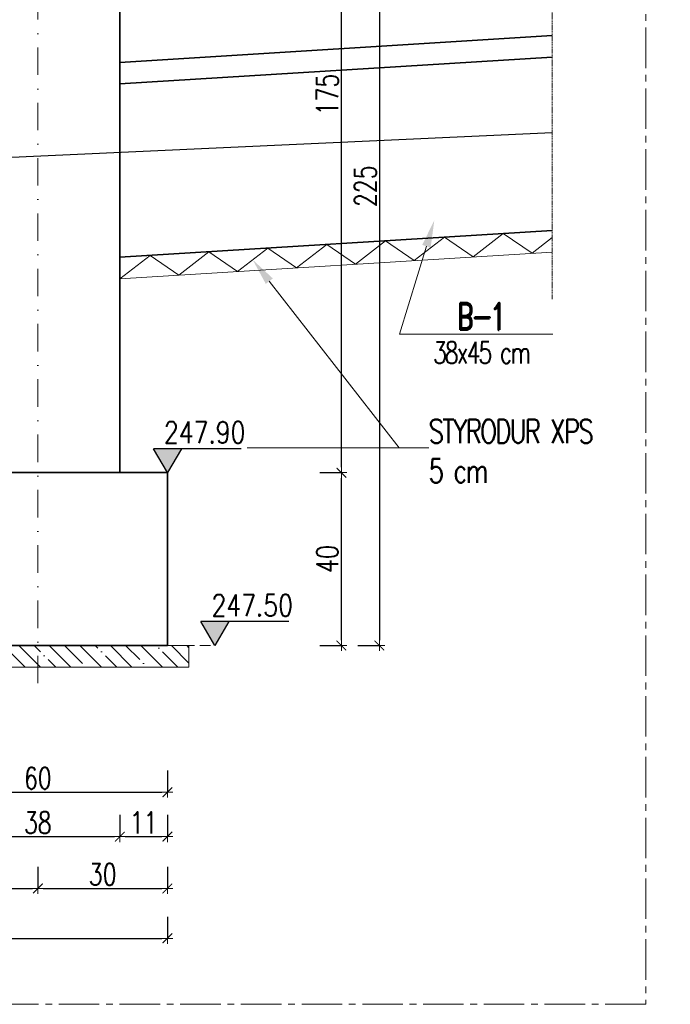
# Model space of a CAD drawing. Header units: millimetres. Extents: x -8 to 14965326, y -810 to 11054951.
# Tile 58 of 72: x 7508011 to 7508162, y 5558151 to 5558379. Entities that reach past the tile are written whole.
import ezdxf
from ezdxf import colors
from ezdxf.entities.mleader import LeaderData, LeaderLine
from ezdxf.enums import TextEntityAlignment as Align
from ezdxf.math import Vec2, Vec3

# ---------------------------------------------------------------- set-up
doc = ezdxf.new("R2010")
doc.units = ezdxf.units.MM
doc.header["$LTSCALE"] = 0.5
doc.header["$MEASUREMENT"] = 0
for name, pattern in [('CENTER2', [1.125, 0.75, -0.125, 0.125, -0.125]), ('HIDDEN', [9.524999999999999, 6.35, -3.175]), ('KRESKAKROPKA', [25.4, 12.7, -6.35, 0, -6.35]), ('KRESKOWA', [0.75, 0.5, -0.25])]:
    doc.linetypes.add(name, pattern=pattern)
doc.layers.get('0').update_dxf_attribs({"linetype": 'CONTINUOUS', "lineweight": 13})
doc.layers.get('Defpoints').update_dxf_attribs({"linetype": 'CONTINUOUS'})
for name, color, linetype, lineweight in [('A_05-widok proj', 250, 'CONTINUOUS', 18), ('K_Belki - przekrój', 80, 'CONTINUOUS', 35), ('K_Belki - widok', 3, 'CONTINUOUS', 15), ('K_Cienkie przerywane', 252, 'KRESKOWA', 9), ('K_Fundamenty - przekrój', 40, 'CONTINUOUS', 35), ('K_Kreskowanie', 253, 'CONTINUOUS', 5), ('K_Opis', 7, 'CONTINUOUS', 9), ('K_Osie - przerywana', 8, 'KRESKAKROPKA', 9), ('K_Schody - widok', 60, 'CONTINUOUS', 15), ('K_Ściany - przekrój', 7, 'CONTINUOUS', 35), ('tkd_obszary_wykazu', 14, 'CENTER2', 9), ('tkd_otwory', 1, 'CONTINUOUS', 9), ('tkd_otwory_obrys', 1, 'CONTINUOUS', 20), ('tkd_urwania', 252, 'KRESKOWA', 9), ('tkd_wym', 1, 'CONTINUOUS', 5)]:
    doc.layers.add(name, color=color, linetype=linetype, lineweight=lineweight)
doc.layers.add('tkd_koty', color=1, linetype='CONTINUOUS')
doc.styles.add('___K_OPIS_ROMAND', font='romand.shx', dxfattribs={"width": 0.75})
doc.styles.add('___K_OPIS_SIMPLEX', font='simplex.shx', dxfattribs={"width": 0.75})
doc.styles.add('NEW', font='swiss.ttf', dxfattribs={"height": 0.3})
doc.styles.add('TKD_1TXT', font='simplex.shx', dxfattribs={"width": 0.75, "height": 0.25})
doc.styles.add('TKD_2TXT', font='romand.shx', dxfattribs={"width": 0.75, "height": 0.25})
doc.styles.add('tkd_txt0', font='simplex.shx', dxfattribs={"width": 0.75})
doc.styles.add('TXT25', font='simplex.shx', dxfattribs={"width": 0.8})
doc.dimstyles.new('tkd_1-25cm[cm]', dxfattribs={"dimtxt": 5, "dimasz": 1.25, "dimexe": 0, "dimexo": 5, "dimgap": 0.75, "dimtad": 1, "dimdec": 1, "dimrnd": 0.5, "dimdsep": 46, "dimtxsty": 'tkd_txt0', "dimblk": 'tkd_dim_arrow', "dimcen": 0, "dimclrd": 1, "dimclrt": 7, "dimadec": 0, "dimazin": 0, "dimtfac": 1.666666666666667, "dimtdec": 1, "dimtix": 1, "dimtmove": 1, "dimatfit": 3, "dimldrblk": 'K2', "dimfxl": 5, "dimfxlon": 1, "dimtvp": 0.02, "dimtolj": 1, "dimtzin": 0, "dimarcsym": 0})

# ---------------------------------------------------------------- blocks, each defined once
blk = doc.blocks.new('tkd_kota1')
at = {"layer": 'K_Kreskowanie'}
blk.add_hatch(color=256, dxfattribs=at).paths.add_polyline_path([(0, 0), (0.1298109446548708, 0.2210646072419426), (-0.1298109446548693, 0.2210646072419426)])
for p, q in [((0.6835649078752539, 0.2210646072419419), (-0.1298109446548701, 0.2210646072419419)), ((0, 0), (-0.1298109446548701, 0.2210646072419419)), ((0.1298109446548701, 0.2210646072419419), (0, 0))]:
    blk.add_line(p, q)
at = {"color": 7, "style": 'TXT25', "width": 0.8000000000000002}
blk.add_attdef('%%P10.00', text='', height=0.2, dxfattribs=at).set_placement((0.3455133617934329, 0.3722424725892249), align=Align.MIDDLE_CENTER)
blk = doc.blocks.new('tkd_dim_arrow')
for p, q in [((-1, 0), (1, 0)), ((0, -1), (0, 1))]:
    blk.add_line(p, q)
at = {"const_width": 0.2}
blk.add_lwpolyline([(-0.8954183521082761, -0.8954183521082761), (0.8954183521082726, 0.8954183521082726)], dxfattribs=at)
blk = doc.blocks.new('*D589')
at = {"layer": 'Defpoints', "color": 0, "transparency": 16777216}
for p in [(7507985.04336484, 5558233.761857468), (7508045.04336484, 5558233.761857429), (7508045.04336484, 5558199.804681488)]:
    blk.add_point(p, dxfattribs=at)
at = {"layer": 'tkd_wym', "color": 0, "lineweight": -2, "transparency": 16777216}
for p, q in [((7507985.04336484, 5558204.804681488), (7507985.04336484, 5558199.804681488)), ((7508045.04336484, 5558204.804681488), (7508045.04336484, 5558199.804681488))]:
    blk.add_line(p, q, dxfattribs=at)
at = {"layer": 'tkd_wym', "color": 1, "lineweight": -2, "transparency": 16777216}
blk.add_line((7507986.29336484, 5558199.804681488), (7508043.79336484, 5558199.804681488), dxfattribs=at)
at = {"layer": 'tkd_wym', "color": 1, "lineweight": -2, "transparency": 16777216, "xscale": 1.25, "yscale": 1.25, "zscale": 1.25, "rotation": 180}
blk.add_blockref('tkd_dim_arrow', (7507985.04336484, 5558199.804681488), dxfattribs=at)
at = {"layer": 'tkd_wym', "color": 1, "lineweight": -2, "transparency": 16777216, "xscale": 1.25, "yscale": 1.25, "zscale": 1.25}
blk.add_blockref('tkd_dim_arrow', (7508045.04336484, 5558199.804681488), dxfattribs=at)
at = {"layer": 'tkd_wym', "color": 7, "transparency": 16777216, "insert": (7508015.04336484, 5558203.054681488), "char_height": 5, "attachment_point": 5, "style": 'tkd_txt0'}
blk.add_mtext('\\A1;60', dxfattribs=at)
blk = doc.blocks.new('tkd_opis_słupa')
at = {"color": 2, "style": 'TKD_2TXT', "width": 0.75}
blk.add_attdef('NAZWA', text='', height=0.3, dxfattribs=at).set_placement((0.01221959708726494, 0.09821999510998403), align=Align.CENTER)
at = {"color": 7, "style": 'TKD_1TXT', "width": 0.75, "flags": 1}
for tag in ['ZBROJENIE', 'UWAGI1', 'UWAGI2', 'BETON', 'RZEDNE']:
    blk.add_attdef(tag, text='', height=0.25, dxfattribs=at).set_placement((0.01221959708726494, -0.3452324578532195), align=Align.CENTER)
at = {"color": 7, "style": 'TKD_1TXT', "width": 0.75}
blk.add_attdef('50X50', text='', height=0.25, dxfattribs=at).set_placement((0.01221959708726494, -0.3452324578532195), align=Align.CENTER)
blk = doc.blocks.new('K2')
at = {"layer": 'K_Kreskowanie'}
h = blk.add_hatch(color=256, dxfattribs=at)
h.paths.add_polyline_path([(-290.000000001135, 547.9999999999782), (-20.00009999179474, 547.9999999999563), (-20.00009999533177, 312.041697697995), (-19.99957367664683, 312.041697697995), (-20.00009999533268, 312.0414709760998), (-20.00009999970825, 19.99999999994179), (-290.0000000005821, 20.0001733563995), (-290.0000000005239, 40.00017335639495), (-310.000000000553, 40.00017335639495), (-310.000000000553, 20.00018619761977), (-310.000000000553, -1.82165349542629e-05), (0, 0), (8.497408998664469e-09, 567.9999999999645), (-310.0000000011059, 567.9999999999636), (-529.0000000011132, 568.0004263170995), (-529.0000000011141, 463.0000000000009), (-492.9999496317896, 463), (-492.9999496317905, 350.5000015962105), (-492.9999496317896, 350.4999998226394), (-513.0000000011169, 350.4999998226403), (-513.0000000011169, 350.5000015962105), (-529.0000000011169, 350.5000015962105), (-529.0000000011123, 330.5000015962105), (-492.9999496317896, 330.5000015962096), (-492.9999496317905, 218.000003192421), (-492.9999496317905, 218.0000014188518), (-513.0000000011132, 218.0000014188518), (-529.0000017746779, 218.0000000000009), (-529.0000000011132, 198), (-492.9999536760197, 198.0000031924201), (-492.9999536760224, 198.0000310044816), (-474.9999678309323, 198), (-466.7000000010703, 198), (-466.7000000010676, 218), (-474.9999696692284, 218), (-475.0000000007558, 217.9999999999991), (-475.0000000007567, 462.9999999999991), (-310.0000000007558, 462.9999999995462), (-310.0000000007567, 218), (-348.7000000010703, 218), (-348.7000000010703, 198.0000000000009), (-310.0000000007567, 198.0000000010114), (-310.0000000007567, 154.000173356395), (-290.0000000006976, 154.0001733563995)])
h.paths.add_polyline_path([(-509.0000059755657, 547.9999999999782), (-509.0000000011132, 483), (-310.0000000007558, 483), (-310.0000000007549, 547.9999999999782)], flags=16)
for points in [[(-513.0000000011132, 350.4999998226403), (-496.9999597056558, 354.5000098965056), (-492.9999496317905, 462.9999999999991), (-492.9999496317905, 350.4999998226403)], [(-475.0000000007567, 463), (-343.0000000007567, 430), (-310.0000000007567, 218), (-310.0000000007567, 463)], [(-513.0000000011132, 218.0000014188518), (-496.9999597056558, 222.0000114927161), (-492.9999496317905, 330.5000015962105), (-492.9999496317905, 218.0000014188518)]]:
    blk.add_hatch(color=256, dxfattribs=at).paths.add_polyline_path(points)
at = {"layer": 'K_Belki - widok'}
for p, q in [((-529.0000000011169, 350.50000159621), (-529.0000000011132, 462.9999999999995)), ((-513.0000000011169, 350.5000015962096), (-513.0000000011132, 462.9999999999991)), ((-529.0000000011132, 218), (-529.0000000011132, 330.5000015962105)), ((-513.0000000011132, 218), (-513.0000000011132, 330.5000015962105)), ((-348.7000000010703, 198), (-466.7000000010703, 198.0000000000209))]:
    blk.add_line(p, q, dxfattribs=at)
for points in [[(-310.0000000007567, 154.0418710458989), (-310.0000000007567, 40.04187104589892)], [(-290.0000000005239, 40.04187104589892), (-290.0000000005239, 154.0418710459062)]]:
    blk.add_lwpolyline(points, dxfattribs=at)
at = {"layer": 'K_Opis', "linetype": 'Continuous'}
for points in [[(-529.0000000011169, 330.5000015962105), (-492.9999496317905, 330.5000015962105), (-492.9999496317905, 218.000003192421), (-529.0000017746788, 218), (-529.0000000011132, 198), (-492.9999496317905, 198.000003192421), (-492.9999536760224, 198.0000310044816), (-474.9999678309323, 198), (-474.9999678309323, 198), (-474.9999678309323, 198), (-474.9999678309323, 198), (-466.7000000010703, 198), (-466.7000000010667, 218), (-474.9999696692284, 218), (-474.9999921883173, 463), (-310.0000000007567, 462.9999999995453), (-310.0000000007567, 218), (-348.7000000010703, 218), (-348.7000000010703, 198), (-310.0000000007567, 198.0000000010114), (-310.0000000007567, 154.000173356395), (-290.0000000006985, 154.0001733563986), (-290.000000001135, 547.9999999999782), (-20.00009999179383, 547.9999999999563), (-20.00009999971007, 19.99999999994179), (-290.0000000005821, 20.00017335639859), (-290.0000000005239, 40.00017335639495), (-310.000000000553, 40.00017335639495), (-310.000000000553, 20.00018619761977), (-310.000000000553, 20.00018619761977), (-310.000000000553, -1.82165349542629e-05), (0, 0), (8.498318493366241e-09, 567.9999999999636), (-310.0000000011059, 567.9999999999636), (-529.0000000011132, 568.0004263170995), (-529.0000000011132, 463), (-492.9999496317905, 463), (-492.9999496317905, 350.5000015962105), (-529.0000000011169, 350.5000015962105), (-529.0000000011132, 330.5000015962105)], [(-310.0000000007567, 483), (-310.0000000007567, 547.9999999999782), (-509.0000059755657, 547.9999999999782), (-509.0000000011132, 483), (-310.0000000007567, 483)]]:
    blk.add_lwpolyline(points, dxfattribs=at)
at = {"layer": 'K_Opis', "linetype": 'HIDDEN'}
for points in [[(-529.0000000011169, 330.5000015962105), (-492.9999496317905, 330.5000015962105), (-492.9999496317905, 218.000003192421), (-529.0000017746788, 218), (-529.0000000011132, 198), (-492.9999496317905, 198.000003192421), (-492.9999536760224, 198.0000310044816), (-474.9999678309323, 198), (-474.9999678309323, 198), (-474.9999678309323, 198), (-474.9999678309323, 198), (-466.7000000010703, 198), (-466.7000000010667, 218), (-474.9999696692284, 218), (-474.9999921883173, 463), (-310.0000000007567, 462.9999999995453), (-310.0000000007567, 218), (-348.7000000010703, 218), (-348.7000000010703, 198), (-310.0000000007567, 198.0000000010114), (-310.0000000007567, 154.000173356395), (-290.0000000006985, 154.0001733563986), (-290.000000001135, 547.9999999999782), (-20.00009999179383, 547.9999999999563), (-20.00009999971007, 19.99999999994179), (-290.0000000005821, 20.00017335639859), (-290.0000000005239, 40.00017335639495), (-310.000000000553, 40.00017335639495), (-310.000000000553, 20.00018619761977), (-310.000000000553, 20.00018619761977), (-310.000000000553, -1.82165349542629e-05), (0, 0), (8.498318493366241e-09, 567.9999999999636), (-310.0000000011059, 567.9999999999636), (-529.0000000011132, 568.0004263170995), (-529.0000000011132, 463), (-492.9999496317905, 463), (-492.9999496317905, 350.5000015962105), (-529.0000000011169, 350.5000015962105), (-529.0000000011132, 330.5000015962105)], [(-310.0000000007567, 482.9999999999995), (-310.0000000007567, 547.9999999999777), (-509.0000059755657, 547.9999999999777), (-509.0000000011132, 482.9999999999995), (-310.0000000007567, 482.9999999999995)]]:
    blk.add_lwpolyline(points, dxfattribs=at)
at = {"layer": 'K_Schody - widok'}
for p, q in [((-19.9999999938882, 396.0416976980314), (-290.0000000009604, 396.0416976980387)), ((-224.0000000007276, 172.0416976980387), (-224.0000000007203, 396.0416976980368)), ((-163.0000000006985, 172.0416976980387), (-163.0000000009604, 396.0416976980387)), ((-146.9999999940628, 396.0416976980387), (-146.9999999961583, 257.333821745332)), ((-84.9995736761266, 284.0416976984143), (-84.9995736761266, 396.0416976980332)), ((-84.99957367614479, 396.0416976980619), (-69.66052350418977, 373.485873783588)), ((-158.0000000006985, 172.0416976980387), (-158.0000000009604, 391.0416976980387)), ((-151.9999999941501, 391.0416976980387), (-158.0000000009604, 391.0416976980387)), ((-151.9999999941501, 391.0416976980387), (-151.9999999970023, 200.041047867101)), ((-290.0000000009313, 368.0416976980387), (-163.0000000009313, 368.0416976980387)), ((-19.99999999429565, 368.0416976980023), (-146.9999999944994, 368.0416976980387)), ((-290.0000000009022, 340.0416976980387), (-163.0000000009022, 340.0416976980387)), ((-19.999999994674, 340.0416976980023), (-146.9999999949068, 340.0416976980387)), ((-290.0000000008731, 312.0416976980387), (-163.0000000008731, 312.0416976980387)), ((-19.99999999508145, 312.0415140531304), (-151.9999999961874, 255.1799755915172)), ((-19.99999999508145, 312.041697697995), (-146.9999999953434, 312.0416976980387)), ((-19.99999999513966, 306.5973379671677), (-151.9999999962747, 249.7357995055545)), ((-290.000000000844, 284.0416976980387), (-163.000000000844, 284.0416976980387)), ((-84.99957367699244, 284.0416976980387), (-146.9999999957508, 284.0416976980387)), ((-19.9999999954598, 284.0416976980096), (-72.36130776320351, 284.0416976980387)), ((-84.99957367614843, 278.5975216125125), (-84.99957367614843, 200.041047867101)), ((-84.99957367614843, 278.5975216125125), (-69.6605235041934, 256.0416976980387)), ((-84.99957367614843, 278.5975216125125), (-84.99957367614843, 200.041047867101)), ((-84.99957367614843, 278.5975216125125), (-69.6605235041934, 256.0416976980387)), ((-290.0000000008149, 256.0416976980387), (-163.0000000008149, 256.0416976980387)), ((-19.99999999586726, 256.0416976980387), (-137.361307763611, 256.0416976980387)), ((-146.9999999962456, 251.8896456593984), (-146.9999999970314, 200.041047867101)), ((-290.0000000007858, 228.0416976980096), (-163.0000000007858, 228.0416976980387)), ((-19.99999999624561, 228.0416976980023), (-146.9999999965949, 228.0416976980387)), ((-290.0000000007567, 200.0416976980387), (-163.0000000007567, 200.0416976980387)), ((-19.99999999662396, 200.0416976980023), (-146.9999999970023, 200.0416976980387)), ((-239.3390501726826, 194.5975216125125), (-224.0000000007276, 172.0416976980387)), ((-239.3390501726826, 194.5975216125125), (-224.0000000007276, 172.0416976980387)), ((-158.0000000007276, 172.0416976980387), (-290.0000000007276, 172.0416976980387))]:
    blk.add_line(p, q, dxfattribs=at)
blk.add_lwpolyline([(-151.9999999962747, 249.7357995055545), (-151.9999999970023, 200.041047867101), (-146.9999999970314, 200.041047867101)], dxfattribs=at)
at = {"layer": 'tkd_otwory'}
for points in [[(-513.0000000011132, 350.4999998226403), (-496.9999597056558, 354.5000098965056), (-492.9999496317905, 462.9999999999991), (-492.9999496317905, 350.4999998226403)], [(-475.0000000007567, 463), (-343.0000000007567, 430), (-310.0000000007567, 218), (-310.0000000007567, 463)], [(-513.0000000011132, 218.0000014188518), (-496.9999597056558, 222.0000114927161), (-492.9999496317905, 330.5000015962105), (-492.9999496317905, 218.0000014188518)]]:
    blk.add_lwpolyline(points, close=True, dxfattribs=at)
at = {"layer": 'tkd_otwory_obrys'}
for points in [[(-513.0000000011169, 350.5000015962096), (-513.0000000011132, 462.9999999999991), (-492.9999496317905, 463), (-492.9999496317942, 350.5000015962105)], [(-475.0000000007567, 463), (-310.0000000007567, 463), (-310.0000000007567, 218), (-475.0000000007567, 218)], [(-513.0000000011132, 218.0000014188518), (-492.9999496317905, 218.0000014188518), (-492.9999496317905, 330.5000015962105), (-513.0000000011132, 330.5000015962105)]]:
    blk.add_lwpolyline(points, close=True, dxfattribs=at)
at = {"layer": 'K_Opis'}
ref = blk.add_blockref('tkd_opis_słupa', (-157.1629009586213, 84.45006879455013), dxfattribs=dict(at, xscale=-100, yscale=100, zscale=100, rotation=180))
ref.add_attrib('NAZWA', 'K2', dxfattribs={"layer": '0', "color": 2, "height": 30, "style": 'TKD_2TXT', "width": 0.7499999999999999}).set_placement((-155.9409412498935, 44.62806928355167), align=Align.CENTER)
ref.add_attrib('50X50', 'kl. schodowa', dxfattribs={"layer": '0', "color": 7, "height": 25, "style": 'TKD_1TXT', "width": 0.75}).set_placement((-155.9409412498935, 93.97331457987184), align=Align.CENTER)
at = {"layer": 'K_Schody - widok', "style": 'NEW', "width": 0.7}
for s, p in [('8X17.0', (-229.0844075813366, 262.6150984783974, -2.452046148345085e-06)), ('28', (-202.9031064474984, 279.3671616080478, -2.452046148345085e-06)), ('8X17.0', (-90.0839812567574, 205.227187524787, -2.452046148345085e-06)), ('28', (-63.90268012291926, 221.9792506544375, -2.452046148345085e-06))]:
    blk.add_text(s, height=16.8216827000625, rotation=90, dxfattribs=at).set_placement(p)
blk = doc.blocks.new('*D595')
at = {"layer": 'Defpoints', "color": 0, "transparency": 16777216}
for p in [(7507996.04336528, 5558273.76185745), (7508034.043365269, 5558273.761857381), (7508034.043365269, 5558189.539878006)]:
    blk.add_point(p, dxfattribs=at)
at = {"layer": 'tkd_wym', "color": 0, "lineweight": -2, "transparency": 16777216}
for p, q in [((7507996.04336528, 5558194.539878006), (7507996.04336528, 5558189.539878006)), ((7508034.043365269, 5558194.539878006), (7508034.043365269, 5558189.539878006))]:
    blk.add_line(p, q, dxfattribs=at)
at = {"layer": 'tkd_wym', "color": 1, "lineweight": -2, "transparency": 16777216}
blk.add_line((7507997.29336528, 5558189.539878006), (7508032.793365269, 5558189.539878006), dxfattribs=at)
at = {"layer": 'tkd_wym', "color": 1, "lineweight": -2, "transparency": 16777216, "xscale": 1.25, "yscale": 1.25, "zscale": 1.25, "rotation": 180}
blk.add_blockref('tkd_dim_arrow', (7507996.04336528, 5558189.539878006), dxfattribs=at)
at = {"layer": 'tkd_wym', "color": 1, "lineweight": -2, "transparency": 16777216, "xscale": 1.25, "yscale": 1.25, "zscale": 1.25}
blk.add_blockref('tkd_dim_arrow', (7508034.043365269, 5558189.539878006), dxfattribs=at)
at = {"layer": 'tkd_wym', "color": 7, "transparency": 16777216, "insert": (7508015.043365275, 5558192.789878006), "char_height": 5, "attachment_point": 5, "style": 'tkd_txt0'}
blk.add_mtext('\\A1;38', dxfattribs=at)
blk = doc.blocks.new('*D596')
at = {"layer": 'Defpoints', "color": 0, "transparency": 16777216}
for p in [(7508034.043365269, 5558273.761857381), (7508045.043364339, 5558273.761857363), (7508045.043364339, 5558189.539878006)]:
    blk.add_point(p, dxfattribs=at)
at = {"layer": 'tkd_wym', "color": 0, "lineweight": -2, "transparency": 16777216}
for p, q in [((7508034.043365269, 5558194.539878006), (7508034.043365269, 5558189.539878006)), ((7508045.043364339, 5558194.539878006), (7508045.043364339, 5558189.539878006))]:
    blk.add_line(p, q, dxfattribs=at)
at = {"layer": 'tkd_wym', "color": 1, "lineweight": -2, "transparency": 16777216}
blk.add_line((7508035.293365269, 5558189.539878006), (7508043.793364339, 5558189.539878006), dxfattribs=at)
at = {"layer": 'tkd_wym', "color": 1, "lineweight": -2, "transparency": 16777216, "xscale": 1.25, "yscale": 1.25, "zscale": 1.25, "rotation": 180}
blk.add_blockref('tkd_dim_arrow', (7508034.043365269, 5558189.539878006), dxfattribs=at)
at = {"layer": 'tkd_wym', "color": 1, "lineweight": -2, "transparency": 16777216, "xscale": 1.25, "yscale": 1.25, "zscale": 1.25}
blk.add_blockref('tkd_dim_arrow', (7508045.043364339, 5558189.539878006), dxfattribs=at)
at = {"layer": 'tkd_wym', "color": 7, "transparency": 16777216, "insert": (7508039.543364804, 5558192.789878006), "char_height": 5, "attachment_point": 5, "style": 'tkd_txt0'}
blk.add_mtext('\\A1;11', dxfattribs=at)
blk = doc.blocks.new('*D598')
at = {"layer": 'Defpoints', "color": 0, "transparency": 16777216}
for p in [(7508015.04336484, 5558233.761857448), (7507733.043364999, 5558210.007688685), (7508015.04336484, 5558177.548910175)]:
    blk.add_point(p, dxfattribs=at)
at = {"layer": 'tkd_wym', "color": 0, "lineweight": -2, "transparency": 16777216}
for p, q in [((7507733.043364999, 5558182.548910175), (7507733.043364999, 5558177.548910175)), ((7508015.04336484, 5558182.548910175), (7508015.04336484, 5558177.548910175))]:
    blk.add_line(p, q, dxfattribs=at)
at = {"layer": 'tkd_wym', "color": 1, "lineweight": -2, "transparency": 16777216}
blk.add_line((7507734.293364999, 5558177.548910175), (7508013.79336484, 5558177.548910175), dxfattribs=at)
at = {"layer": 'tkd_wym', "color": 1, "lineweight": -2, "transparency": 16777216, "xscale": 1.25, "yscale": 1.25, "zscale": 1.25, "rotation": 180}
blk.add_blockref('tkd_dim_arrow', (7507733.043364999, 5558177.548910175), dxfattribs=at)
at = {"layer": 'tkd_wym', "color": 1, "lineweight": -2, "transparency": 16777216, "xscale": 1.25, "yscale": 1.25, "zscale": 1.25}
blk.add_blockref('tkd_dim_arrow', (7508015.04336484, 5558177.548910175), dxfattribs=at)
at = {"layer": 'tkd_wym', "color": 7, "transparency": 16777216, "insert": (7507874.04336492, 5558180.798910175), "char_height": 5, "attachment_point": 5, "style": 'tkd_txt0'}
blk.add_mtext('\\A1;282', dxfattribs=at)
blk = doc.blocks.new('*D599')
at = {"layer": 'Defpoints', "color": 0, "transparency": 16777216}
for p in [(7508015.04336484, 5558233.761857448), (7508045.043365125, 5558233.761857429), (7508045.043365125, 5558177.548910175)]:
    blk.add_point(p, dxfattribs=at)
at = {"layer": 'tkd_wym', "color": 0, "lineweight": -2, "transparency": 16777216}
for p, q in [((7508015.04336484, 5558182.548910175), (7508015.04336484, 5558177.548910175)), ((7508045.043365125, 5558182.548910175), (7508045.043365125, 5558177.548910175))]:
    blk.add_line(p, q, dxfattribs=at)
at = {"layer": 'tkd_wym', "color": 1, "lineweight": -2, "transparency": 16777216}
blk.add_line((7508016.29336484, 5558177.548910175), (7508043.793365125, 5558177.548910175), dxfattribs=at)
at = {"layer": 'tkd_wym', "color": 1, "lineweight": -2, "transparency": 16777216, "xscale": 1.25, "yscale": 1.25, "zscale": 1.25, "rotation": 180}
blk.add_blockref('tkd_dim_arrow', (7508015.04336484, 5558177.548910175), dxfattribs=at)
at = {"layer": 'tkd_wym', "color": 1, "lineweight": -2, "transparency": 16777216, "xscale": 1.25, "yscale": 1.25, "zscale": 1.25}
blk.add_blockref('tkd_dim_arrow', (7508045.043365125, 5558177.548910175), dxfattribs=at)
at = {"layer": 'tkd_wym', "color": 7, "transparency": 16777216, "insert": (7508030.043364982, 5558180.798910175), "char_height": 5, "attachment_point": 5, "style": 'tkd_txt0'}
blk.add_mtext('\\A1;30', dxfattribs=at)
blk = doc.blocks.new('*D600')
at = {"layer": 'Defpoints', "color": 0, "transparency": 16777216}
for p in [(7508045.043365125, 5558233.761857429), (7507703.043364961, 5558218.76185746), (7508045.043365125, 5558165.991742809)]:
    blk.add_point(p, dxfattribs=at)
at = {"layer": 'tkd_wym', "color": 0, "lineweight": -2, "transparency": 16777216}
for p, q in [((7507703.043364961, 5558170.991742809), (7507703.043364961, 5558165.991742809)), ((7508045.043365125, 5558170.991742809), (7508045.043365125, 5558165.991742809))]:
    blk.add_line(p, q, dxfattribs=at)
at = {"layer": 'tkd_wym', "color": 1, "lineweight": -2, "transparency": 16777216}
blk.add_line((7507704.293364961, 5558165.991742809), (7508043.793365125, 5558165.991742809), dxfattribs=at)
at = {"layer": 'tkd_wym', "color": 1, "lineweight": -2, "transparency": 16777216, "xscale": 1.25, "yscale": 1.25, "zscale": 1.25, "rotation": 180}
blk.add_blockref('tkd_dim_arrow', (7507703.043364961, 5558165.991742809), dxfattribs=at)
at = {"layer": 'tkd_wym', "color": 1, "lineweight": -2, "transparency": 16777216, "xscale": 1.25, "yscale": 1.25, "zscale": 1.25}
blk.add_blockref('tkd_dim_arrow', (7508045.043365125, 5558165.991742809), dxfattribs=at)
at = {"layer": 'tkd_wym', "color": 7, "transparency": 16777216, "insert": (7507874.043365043, 5558169.241742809), "char_height": 5, "attachment_point": 5, "style": 'tkd_txt0'}
blk.add_mtext('\\A1;342', dxfattribs=at)
blk = doc.blocks.new('*D605')
at = {"layer": 'Defpoints', "color": 0, "transparency": 16777216}
for p in [(7508045.043364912, 5558273.761858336), (7508085.349830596, 5558273.761858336), (7508045.043365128, 5558233.76185743)]:
    blk.add_point(p, dxfattribs=at)
at = {"layer": 'tkd_wym', "color": 0, "lineweight": -2, "transparency": 16777216}
for p, q in [((7508080.349830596, 5558273.761858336), (7508085.349830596, 5558273.761858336)), ((7508080.349830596, 5558233.76185743), (7508085.349830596, 5558233.76185743))]:
    blk.add_line(p, q, dxfattribs=at)
at = {"layer": 'tkd_wym', "color": 1, "lineweight": -2, "transparency": 16777216}
blk.add_line((7508085.349830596, 5558235.01185743), (7508085.349830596, 5558272.511858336), dxfattribs=at)
at = {"layer": 'tkd_wym', "color": 1, "lineweight": -2, "transparency": 16777216, "xscale": 1.25, "yscale": 1.25, "zscale": 1.25}
for p, rotation in [((7508085.349830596, 5558273.761858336), 90), ((7508085.349830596, 5558233.76185743), 270)]:
    blk.add_blockref('tkd_dim_arrow', p, dxfattribs=dict(at, rotation=rotation))
at = {"layer": 'tkd_wym', "color": 7, "transparency": 16777216, "insert": (7508082.099830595, 5558253.76185788), "char_height": 5, "attachment_point": 5, "rotation": 90, "style": 'tkd_txt0'}
blk.add_mtext('\\A1;40', dxfattribs=at)
blk = doc.blocks.new('*D606')
at = {"layer": 'Defpoints', "color": 0, "transparency": 16777216}
for p in [(7508034.043365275, 5558448.761857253), (7508085.349830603, 5558448.761857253), (7508045.043364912, 5558273.761858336)]:
    blk.add_point(p, dxfattribs=at)
at = {"layer": 'tkd_wym', "color": 0, "lineweight": -2, "transparency": 16777216}
for p, q in [((7508080.349830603, 5558448.761857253), (7508085.349830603, 5558448.761857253)), ((7508080.349830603, 5558273.761858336), (7508085.349830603, 5558273.761858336))]:
    blk.add_line(p, q, dxfattribs=at)
at = {"layer": 'tkd_wym', "color": 1, "lineweight": -2, "transparency": 16777216}
blk.add_line((7508085.349830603, 5558275.011858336), (7508085.349830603, 5558447.511857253), dxfattribs=at)
at = {"layer": 'tkd_wym', "color": 1, "lineweight": -2, "transparency": 16777216, "xscale": 1.25, "yscale": 1.25, "zscale": 1.25}
for p, rotation in [((7508085.349830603, 5558448.761857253), 90), ((7508085.349830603, 5558273.761858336), 270)]:
    blk.add_blockref('tkd_dim_arrow', p, dxfattribs=dict(at, rotation=rotation))
at = {"layer": 'tkd_wym', "color": 7, "transparency": 16777216, "insert": (7508082.099830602, 5558361.261857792), "char_height": 5, "attachment_point": 5, "rotation": 90, "style": 'tkd_txt0'}
blk.add_mtext('\\A1;175', dxfattribs=at)
blk = doc.blocks.new('*D608')
at = {"layer": 'Defpoints', "color": 0, "transparency": 16777216}
for p in [(7508015.043364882, 5558458.76185745), (7508015.043364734, 5558233.76185745), (7508094.140341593, 5558233.76185745)]:
    blk.add_point(p, dxfattribs=at)
at = {"layer": 'tkd_wym', "color": 0, "lineweight": -2, "transparency": 16777216}
for p, q in [((7508089.140341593, 5558458.76185745), (7508094.140341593, 5558458.76185745)), ((7508089.140341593, 5558233.76185745), (7508094.140341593, 5558233.76185745))]:
    blk.add_line(p, q, dxfattribs=at)
at = {"layer": 'tkd_wym', "color": 1, "lineweight": -2, "transparency": 16777216}
blk.add_line((7508094.140341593, 5558457.51185745), (7508094.140341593, 5558235.01185745), dxfattribs=at)
at = {"layer": 'tkd_wym', "color": 1, "lineweight": -2, "transparency": 16777216, "xscale": 1.25, "yscale": 1.25, "zscale": 1.25}
for p, rotation in [((7508094.140341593, 5558458.76185745), 90), ((7508094.140341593, 5558233.76185745), 270)]:
    blk.add_blockref('tkd_dim_arrow', p, dxfattribs=dict(at, rotation=rotation))
at = {"layer": 'tkd_wym', "color": 7, "transparency": 16777216, "insert": (7508090.890341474, 5558340.031585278), "char_height": 5, "attachment_point": 5, "rotation": 90, "style": 'tkd_txt0'}
blk.add_mtext('\\A1;225', dxfattribs=at)

msp = doc.modelspace()

# ---------------------------------------------------------------- hatches: boundary and pattern name
at = {"layer": 'K_Kreskowanie'}
h = msp.add_hatch(dxfattribs=at)
h.set_pattern_fill('ANSI35', color=253, scale=20, angle=90)
h.set_pattern_definition([(135, (281.9999998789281, 15.00000000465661), (-3.535533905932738, -3.535533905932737), []), (135, (281.9999998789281, 18.53553390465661), (-3.535533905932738, -3.535533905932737), [6.25, -1.25, 0, -1.25])])
h.paths.add_polyline_path([(7508015.043364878, 5558233.761857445), (7507980.04336484, 5558233.761857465), (7507980.04336484, 5558228.761857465), (7508015.043364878, 5558228.761857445)])
h.paths.add_polyline_path([(7508050.04336484, 5558233.761857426), (7508015.043364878, 5558233.761857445), (7508015.043364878, 5558228.761857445), (7508050.04336484, 5558228.761857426)])

# ---------------------------------------------------------------- linework, layer by layer
at = {"layer": 'A_05-widok proj'}
msp.add_lwpolyline([(7507980.04336484, 5558228.761857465), (7507980.04336484, 5558233.761857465), (7508050.04336484, 5558233.761857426), (7508050.04336484, 5558228.761857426), (7507980.04336484, 5558228.761857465)], dxfattribs=at)
at = {"layer": 'K_Belki - przekrój'}
for p, q in [((7508034.043365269, 5558368.699874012), (7508134.181545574, 5558374.906786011)), ((7508034.043365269, 5558363.699874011), (7508134.18154557, 5558369.906786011)), ((7508034.043365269, 5558323.60391732), (7508134.18154564, 5558329.810829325))]:
    msp.add_line(p, q, dxfattribs=at)
at = {"layer": 'K_Cienkie przerywane', "linetype": 'KRESKOWA', "ltscale": 10}
msp.add_line((7508045.043365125, 5558233.761857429), (7508056.062585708, 5558233.761857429), dxfattribs=at)
at = {"layer": 'K_Fundamenty - przekrój'}
msp.add_lwpolyline([(7508045.04336484, 5558233.761857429), (7507985.04336484, 5558233.761857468), (7507985.04336484, 5558273.761857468), (7508045.043364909, 5558273.761857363)], close=True, dxfattribs=at)
at = {"layer": 'K_Kreskowanie'}
msp.add_line((7508034.04336527, 5558318.594321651), (7508134.18154564, 5558324.801233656), dxfattribs=at)
for points in [[(7508088.590195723, 5558321.975323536), (7508095.58137528, 5558327.418256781), (7508102.226903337, 5558322.820574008)], [(7508102.226903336, 5558322.820574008), (7508109.218082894, 5558328.263507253), (7508115.86361095, 5558323.665824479)], [(7508115.86361095, 5558323.665824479), (7508122.854790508, 5558329.108757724), (7508129.500318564, 5558324.511074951)], [(7508129.500318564, 5558324.511074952), (7508134.181545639, 5558328.15561108)], [(7508061.316780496, 5558320.284822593), (7508068.307960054, 5558325.727755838), (7508074.953488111, 5558321.130073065)], [(7508074.95348811, 5558321.130073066), (7508081.944667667, 5558326.573006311), (7508088.590195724, 5558321.975323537)], [(7508034.043365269, 5558318.59432165), (7508041.034544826, 5558324.037254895), (7508047.680072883, 5558319.439572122)], [(7508047.680072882, 5558319.439572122), (7508054.67125244, 5558324.882505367), (7508061.316780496, 5558320.284822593)]]:
    msp.add_lwpolyline(points, dxfattribs=at)
at = {"layer": 'K_Opis', "lineweight": 25}
msp.add_lwpolyline([(7508134.181545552, 5558352.429131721), (7507604.624934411, 5558328.242486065)], dxfattribs=at)
at = {"layer": 'K_Osie - przerywana'}
msp.add_line((7508015.043364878, 5558225.007688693), (7508015.043364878, 5558475.345350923), dxfattribs=at)
at = {"layer": 'K_Ściany - przekrój', "linetype": 'Continuous', "ltscale": 2.5}
msp.add_line((7508034.043365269, 5558273.761857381), (7508034.043365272, 5558448.761857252), dxfattribs=at)
at = {"layer": 'tkd_obszary_wykazu', "ltscale": 25}
msp.add_lwpolyline([(7507589.297460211, 5558517.35972564), (7508155.838578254, 5558517.35972564), (7508155.838578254, 5558150.733715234), (7507589.297460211, 5558150.733715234)], close=True, dxfattribs=at)
at = {"layer": 'tkd_urwania'}
msp.add_lwpolyline([(7508134.181545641, 5558460.380212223), (7508134.181545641, 5558409.621219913), (7508146.871293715, 5558396.931471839), (7508121.49179756, 5558396.931471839), (7508134.181545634, 5558384.241723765), (7508134.181545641, 5558313.758640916)], dxfattribs=at)

# ---------------------------------------------------------------- block references
at = {"layer": 'tkd_koty', "xscale": 25, "yscale": 25, "zscale": 100}
for p, values in [((7508045.043364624, 5558273.761857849), {'%%P10.00': '247.90'}), ((7508056.062585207, 5558233.761857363), {'%%P10.00': '247.50'})]:
    msp.add_blockref('tkd_kota1', p, dxfattribs=at).add_auto_attribs(values)

# ---------------------------------------------------------------- dimensions: what is measured, and where the dimension line sits
at = {"layer": 'tkd_wym'}
dim = msp.add_linear_dim(base=(7508094.140341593, 5558233.76185745), p1=(7508015.043364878, 5558458.761857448), p2=(7508015.043364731, 5558233.761857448), angle=90, dimstyle='tkd_1-25cm[cm]', dxfattribs=at)
dim.commit()
dim.dimension.update_dxf_attribs({"geometry": '*D608', "text_midpoint": (7508094.140341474, 5558340.031585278), "dimtype": 160})
for base, p1, p2, picture, middle in [((7508085.349830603, 5558448.761857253), (7508045.043364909, 5558273.761858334), (7508034.043365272, 5558448.761857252), '*D606', (7508082.099830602, 5558361.261857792)), ((7508085.349830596, 5558273.761858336), (7508045.043365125, 5558233.761857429), (7508045.043364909, 5558273.761858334), '*D605', (7508082.099830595, 5558253.76185788))]:
    dim = msp.add_linear_dim(base=base, p1=p1, p2=p2, angle=90, dimstyle='tkd_1-25cm[cm]', dxfattribs=at)
    dim.commit()
    dim.dimension.update_dxf_attribs({"geometry": picture, "text_midpoint": middle})
for base, p1, p2, picture, middle in [((7508034.043365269, 5558189.539878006), (7507996.04336528, 5558273.76185745), (7508034.043365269, 5558273.761857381), '*D595', (7508015.043365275, 5558192.789878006)), ((7508045.043364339, 5558189.539878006), (7508034.043365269, 5558273.761857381), (7508045.043364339, 5558273.761857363), '*D596', (7508039.543364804, 5558192.789878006)), ((7508045.043365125, 5558165.991742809), (7507703.043364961, 5558218.76185746), (7508045.043365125, 5558233.761857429), '*D600', (7507874.043365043, 5558169.241742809)), ((7508015.04336484, 5558177.548910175), (7507733.043364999, 5558210.007688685), (7508015.04336484, 5558233.761857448), '*D598', (7507874.04336492, 5558180.798910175)), ((7508045.04336484, 5558199.804681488), (7507985.04336484, 5558233.761857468), (7508045.04336484, 5558233.761857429), '*D589', (7508015.04336484, 5558203.054681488)), ((7508045.043365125, 5558177.548910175), (7508015.04336484, 5558233.761857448), (7508045.043365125, 5558233.761857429), '*D599', (7508030.043364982, 5558180.798910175))]:
    dim = msp.add_linear_dim(base=base, p1=p1, p2=p2, dimstyle='tkd_1-25cm[cm]', dxfattribs=at)
    dim.commit()
    dim.dimension.update_dxf_attribs({"geometry": picture, "text_midpoint": middle})

# ---------------------------------------------------------------- leaders
at = {"layer": 'K_Opis'}
ml = msp.add_multileader_mtext('Standard', dxfattribs=at)
ml.set_content('{\\T0.85;\\C2;B-1\\T1;\\C50;\\P\\Fsimplex|c238;\\H0.8x;\\T0.8;\\C1;38x45 cm}', color=7, style='___K_OPIS_ROMAND')
ml.set_leader_properties(color=1, linetype='CONTINUOUS', lineweight=9)
ml.build(insert=Vec2(0, 0))
ml.multileader.update_dxf_attribs({"text_left_attachment_type": 6, "text_right_attachment_type": 6, "dogleg_length": 5, "arrow_head_size": 6.25})
ctx = ml.context
ctx.base_point, ctx.char_height, ctx.arrow_head_size, ctx.landing_gap_size, ctx.plane_origin = Vec3(7508106.033438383, 5558305.7984024), 6.25, 6.25, 0, Vec3(7508115.378734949, 5558276.187056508)
ctx.left_attachment, ctx.right_attachment, ctx.text_align_type = 6, 6, 1
notes = []
notes.append((ctx, [(0, (1, 1, 0), (7508098.817642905, 5558305.7984024), (1, 0), 7.215795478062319, [(0, [(7508106.871056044, 5558332.12647557)], 0, [])])]))
ctx.mtext.insert, ctx.mtext.alignment, ctx.mtext.line_spacing_factor, ctx.mtext.flow_direction = Vec3(7508117.569152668, 5558313.0484024), 2, 0.8640000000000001, 5
ml = msp.add_multileader_mtext('Standard', dxfattribs=at)
ml.set_content('{\\T0.9;STYRODUR XPS \\P5 cm}', color=256, style='___K_OPIS_SIMPLEX')
ml.set_leader_properties(color=256, linetype='ByLayer', lineweight=9)
ml.build(insert=Vec2(0, 0))
ml.multileader.update_dxf_attribs({"text_left_attachment_type": 6, "text_right_attachment_type": 6, "arrow_head_size": 6.25})
ctx = ml.context
ctx.base_point, ctx.char_height, ctx.arrow_head_size, ctx.landing_gap_size, ctx.plane_origin = Vec3(7508105.570464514, 5558279.491625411), 5.5, 6.25, 0, Vec3(7508094.95922167, 5558651.057719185)
ctx.left_attachment, ctx.right_attachment = 6, 6
notes.append((ctx, [(0, (1, 1, 0), (7508098.694856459, 5558279.491625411), (1, 0), 6.875608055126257, [(0, [(7508064.812370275, 5558323.006289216)], 0, [])])]))
ctx.mtext.insert, ctx.mtext.width, ctx.mtext.defined_height, ctx.mtext.flow_direction = Vec3(7508105.570464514, 5558286.09162541), 55.96768777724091, 98.24674889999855, 5
for ctx, leaders in notes:
    for number, flags, end, landing, length, lines in leaders:
        leader = LeaderData()
        leader.index, (leader.has_last_leader_line, leader.has_dogleg_vector, leader.attachment_direction) = number, flags
        leader.last_leader_point, leader.dogleg_vector, leader.dogleg_length = Vec3(end), Vec3(landing), length
        for number, points, colour, breaks in lines:
            line = LeaderLine()
            line.index, line.vertices, line.color, line.breaks = number, Vec3.list(points), colors.encode_raw_color(colour), breaks
            leader.lines.append(line)
        ctx.leaders.append(leader)

doc.saveas('drawing.dxf')
